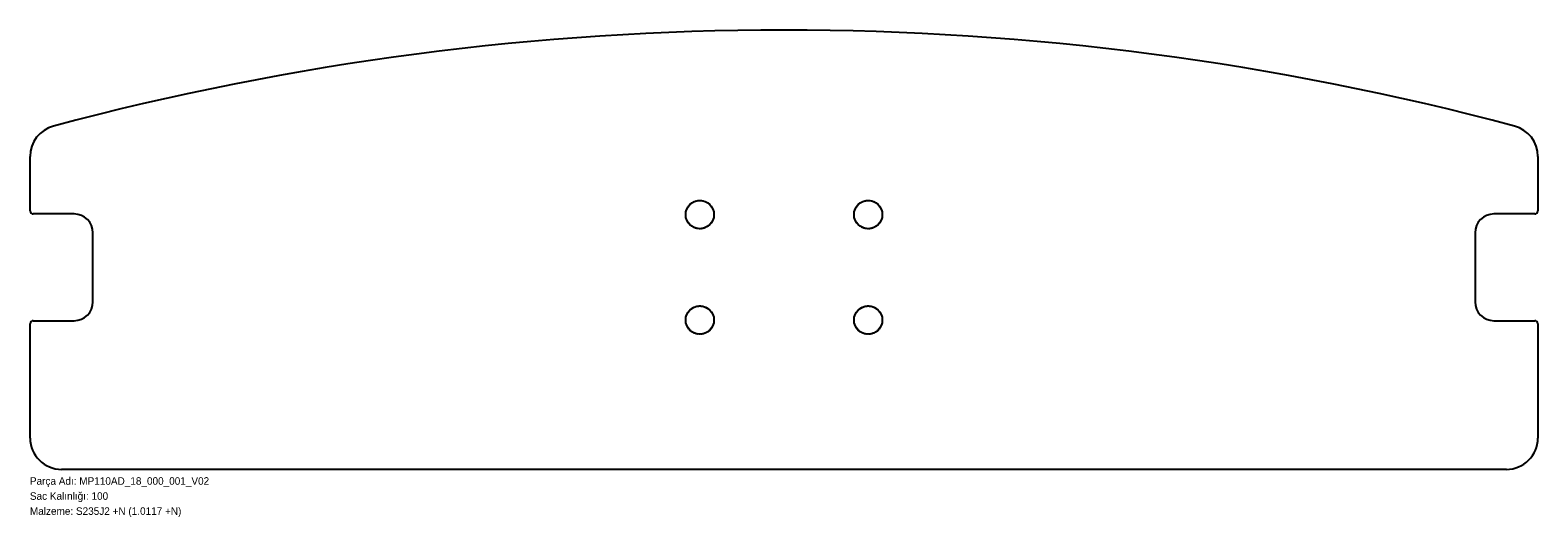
# Model space of a CAD drawing. Header units: millimetres. Extents: x 0 to 2400, y -75 to 700.
import ezdxf

# ---------------------------------------------------------------- set-up
doc = ezdxf.new("R2010")
doc.units = ezdxf.units.MM
for name, pattern in [('SLD-Katı', [0]), ('SLD-Kısa-Kesik-Çizgili-Uzun-Kesik', [12.7, 8.128, -1.524, 1.524, -1.524]), ('SLD-Sürekli', [0])]:
    doc.linetypes.add(name, pattern=pattern)
doc.layers.add('METIN', color=96, linetype='SLD-Katı')
doc.styles.add('SLDTEXTSTYLE0', font='ARIAL.TTF', dxfattribs={"width": 0.948, "bigfont": 'bigfont'})
doc.styles.add('SLDTEXTSTYLE1', font='ARIAL.TTF', dxfattribs={"width": 0.948})

msp = doc.modelspace()

# ---------------------------------------------------------------- linework, layer by layer
at = {"color": 7, "linetype": 'SLD-Sürekli', "lineweight": 25}
for p, q in [((0.4, 412.4), (0.4, 499.237052)), ((2400.4, 499.237052), (2400.4, 412.4)), ((70.4, 407.4), (5.4, 407.4)), ((2395.4, 407.4), (2330.4, 407.4)), ((100.4, 267.4), (100.4, 377.4)), ((2300.4, 377.4), (2300.4, 267.4)), ((0.4, 50.4), (0.4, 232.4)), ((5.4, 237.4), (70.4, 237.4)), ((2330.4, 237.4), (2395.4, 237.4)), ((2400.4, 232.4), (2400.4, 50.4)), ((2350.4, 0.4), (50.4, 0.4))]:
    msp.add_line(p, q, dxfattribs=at)
at = {"color": 7, "linetype": 'SLD-Kısa-Kesik-Çizgili-Uzun-Kesik'}
for centre in [(1066.4, 406.4), (1334.4, 406.4), (1066.4, 238.4), (1334.4, 238.4)]:
    msp.add_circle(centre, 22.5, dxfattribs=at)
at = {"color": 7, "linetype": 'SLD-Sürekli', "lineweight": 25}
for centre in [(1066.4, 406.4), (1334.4, 406.4), (1066.4, 238.4), (1334.4, 238.4)]:
    msp.add_circle(centre, 22.5, dxfattribs=at)
for centre, radius, start, end in [((1200.4, -3799.6), 4500, 75.023256, 104.976744), ((50.4, 499.237052), 50, 104.976744, 180), ((2350.4, 499.237052), 50, 0, 75.023256), ((5.4, 412.4), 5, 180, 270), ((2395.4, 412.4), 5, 270, 0), ((70.4, 377.4), 30, 0, 90), ((2330.4, 377.4), 30, 90, 180), ((70.4, 267.4), 30, 270, 0), ((2330.4, 267.4), 30, 180, 270), ((5.4, 232.4), 5, 90, 180), ((2395.4, 232.4), 5, 0, 90), ((50.4, 50.4), 50, 180, 270), ((2350.4, 50.4), 50, 270, 0)]:
    msp.add_arc(centre, radius, start, end, dxfattribs=at)

# ---------------------------------------------------------------- texts
at = {"layer": 'METIN', "char_height": 12, "attachment_point": 1}
for s, insert, style in [('Parça Adı: MP110AD_18_000_001_V02', (0, -12.031187), 'SLDTEXTSTYLE0'), ('Sac Kalınlığı: 100', (0, -36.031187), 'SLDTEXTSTYLE0'), ('Malzeme: S235J2 +N (1.0117 +N)', (0, -60.031187), 'SLDTEXTSTYLE1')]:
    msp.add_mtext(s, dxfattribs=dict(at, insert=insert, style=style))

doc.saveas('drawing.dxf')
